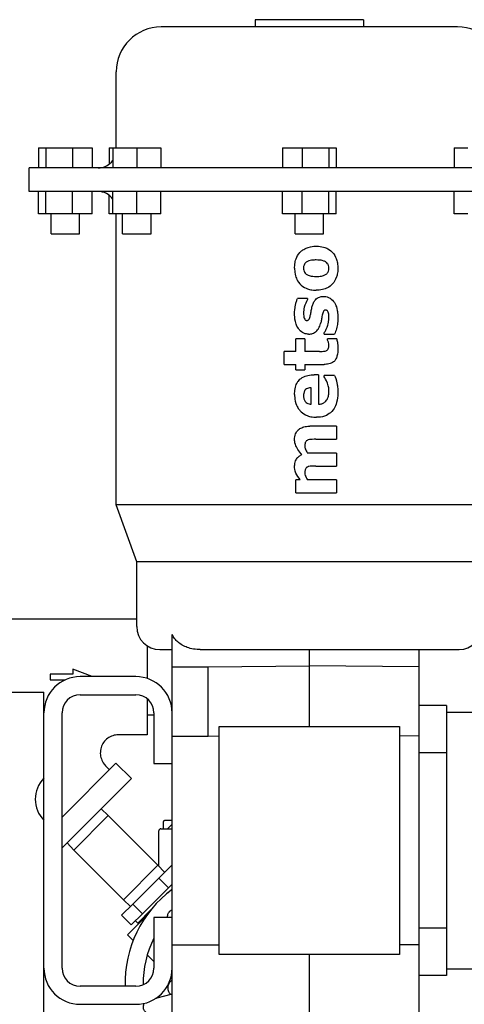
# Model space of a CAD drawing. Header units: inches. Extents: x 5 to 1128, y -85 to 748.
# Tile 254 of 256: x 380.65 to 386.8, y 191.39 to 204.99. Entities that reach past the tile are written whole.
import ezdxf

# ---------------------------------------------------------------- set-up
doc = ezdxf.new("R2010")
doc.units = ezdxf.units.IN
doc.header["$LTSCALE"] = 32
doc.header["$MEASUREMENT"] = 0
doc.layers.add('Visible (ANSI)', color=7, linetype='Continuous', lineweight=30)

msp = doc.modelspace()

# ---------------------------------------------------------------- linework, layer by layer
at = {"layer": 'Visible (ANSI)'}
for p, q in [((385.40331, 204.99161), (383.90331, 204.99161)), ((383.90331, 204.99161), (383.90331, 204.89161)), ((385.40331, 204.99161), (385.40331, 204.89161)), ((386.70331, 204.89161), (382.60331, 204.89161)), ((381.98331, 203.21861), (381.98331, 204.27161)), ((380.91011, 203.21861), (381.00933, 203.21861)), ((380.91011, 203.21861), (380.91011, 202.94261)), ((381.00933, 203.21861), (381.37963, 203.21861)), ((381.00933, 203.21861), (381.00933, 202.94261)), ((381.37963, 203.21861), (381.65071, 203.21861)), ((381.37963, 203.21861), (381.37963, 202.94261)), ((381.65071, 203.21861), (381.65071, 202.94261)), ((381.88495, 203.21861), (381.93631, 203.21861)), ((381.88495, 203.21861), (381.88495, 202.99385)), ((381.93631, 203.21861), (381.93631, 202.94261)), ((381.93631, 203.21861), (382.26831, 203.21861)), ((382.26831, 203.21861), (382.60031, 203.21861)), ((382.26831, 203.21861), (382.26831, 202.94261)), ((382.60031, 203.21861), (382.60031, 202.94261)), ((384.28301, 203.21861), (384.55409, 203.21861)), ((384.28301, 203.21861), (384.28301, 202.94261)), ((384.55409, 203.21861), (384.92439, 203.21861)), ((384.55409, 203.21861), (384.55409, 202.94261)), ((384.92439, 203.21861), (385.02361, 203.21861)), ((384.92439, 203.21861), (384.92439, 202.94261)), ((385.02361, 203.21861), (385.02361, 202.94261)), ((386.65495, 203.21861), (386.84663, 203.21861)), ((386.65495, 203.21861), (386.65495, 202.94261)), ((388.52681, 202.94261), (380.77981, 202.94261)), ((380.77981, 202.61761), (380.77981, 202.94261)), ((388.52681, 202.61761), (380.77981, 202.61761)), ((380.91011, 202.30961), (380.91011, 202.61761)), ((381.00933, 202.30961), (381.00933, 202.61761)), ((381.37963, 202.30961), (381.37963, 202.61761)), ((381.65071, 202.30961), (381.65071, 202.61761)), ((381.93631, 202.30961), (381.93631, 202.61761)), ((382.26831, 202.30961), (382.26831, 202.61761)), ((382.60031, 202.30961), (382.60031, 202.61761)), ((384.28301, 202.30961), (384.28301, 202.61761)), ((384.55409, 202.30961), (384.55409, 202.61761)), ((384.92439, 202.30961), (384.92439, 202.61761)), ((385.02361, 202.30961), (385.02361, 202.61761)), ((386.65495, 202.30961), (386.65495, 202.61761)), ((381.88495, 202.30961), (381.88495, 202.56637)), ((381.00933, 202.30961), (380.91011, 202.30961)), ((381.37963, 202.30961), (381.00933, 202.30961)), ((381.08341, 202.03361), (381.08341, 202.30961)), ((381.65071, 202.30961), (381.37963, 202.30961)), ((381.47741, 202.03361), (381.47741, 202.30961)), ((381.93631, 202.30961), (381.88495, 202.30961)), ((382.26831, 202.30961), (381.93631, 202.30961)), ((381.98331, 198.28961), (381.98331, 202.30961)), ((382.07131, 202.03361), (382.07131, 202.30961)), ((382.60031, 202.30961), (382.26831, 202.30961)), ((382.46531, 202.03361), (382.46531, 202.30961)), ((384.55409, 202.30961), (384.28301, 202.30961)), ((384.45631, 202.03361), (384.45631, 202.30961)), ((384.92439, 202.30961), (384.55409, 202.30961)), ((384.85031, 202.03361), (384.85031, 202.30961)), ((385.02361, 202.30961), (384.92439, 202.30961)), ((386.84663, 202.30961), (386.65495, 202.30961)), ((381.08341, 202.03361), (381.47741, 202.03361)), ((382.07131, 202.03361), (382.46531, 202.03361)), ((384.45631, 202.03361), (384.85031, 202.03361)), ((384.62957, 201.13963), (384.4888, 201.13963)), ((384.62957, 201.13963), (384.62957, 201.12464)), ((384.46818, 200.40861), (384.46818, 200.5795)), ((384.5916, 200.5795), (384.46818, 200.5795)), ((384.5916, 200.5795), (384.5916, 200.40861)), ((384.85742, 200.64596), (384.85742, 200.66198)), ((384.85742, 200.64596), (385.00309, 200.64596)), ((384.90489, 200.56422), (384.90489, 200.5795)), ((385.03098, 200.5795), (384.90489, 200.5795)), ((384.30679, 200.22823), (384.30679, 200.40861)), ((384.46818, 200.40861), (384.30679, 200.40861)), ((384.79319, 200.40861), (384.5916, 200.40861)), ((384.30679, 200.22823), (384.46818, 200.22823)), ((384.46818, 200.15229), (384.46818, 200.22823)), ((384.46818, 200.15229), (384.5916, 200.15229)), ((384.5916, 200.22823), (384.85713, 200.22823)), ((384.5916, 200.22823), (384.5916, 200.15229)), ((384.78147, 200.08583), (384.71828, 200.08583)), ((384.78147, 200.08583), (384.78147, 199.6776)), ((384.85742, 200.05646), (384.85742, 200.07634)), ((385.00101, 200.07634), (384.85742, 200.07634)), ((384.67704, 199.67701), (384.67704, 199.90545)), ((385.02831, 199.3738), (384.66147, 199.3738)), ((385.02831, 199.3738), (385.02831, 199.19342)), ((384.74439, 199.19342), (385.02831, 199.19342)), ((385.02831, 199.00355), (384.62557, 199.00355)), ((385.02831, 199.00355), (385.02831, 198.82317)), ((384.74439, 198.82317), (385.02831, 198.82317)), ((384.46818, 198.45292), (384.46818, 198.6333)), ((384.52692, 198.6333), (384.46818, 198.6333)), ((385.02831, 198.6333), (384.62557, 198.6333)), ((385.02831, 198.6333), (385.02831, 198.45292)), ((384.46818, 198.45292), (385.02831, 198.45292)), ((387.32331, 198.28961), (381.98331, 198.28961)), ((382.26581, 197.49961), (381.98331, 198.28961)), ((387.04081, 197.49961), (382.26581, 197.49961)), ((382.26581, 196.60561), (382.26581, 197.49961)), ((382.26581, 196.70742), (378.73113, 196.70742)), ((382.75531, 196.04804), (382.75531, 196.49697)), ((382.41113, 196.33858), (382.41113, 195.88831)), ((382.58381, 196.28761), (382.75531, 196.28761)), ((383.14464, 196.28761), (386.16382, 196.28761)), ((384.65331, 196.06213), (384.65331, 196.28761)), ((386.16731, 196.28762), (386.16731, 196.04687)), ((386.16731, 196.28761), (386.72281, 196.28761)), ((381.38097, 195.94888), (381.06819, 195.94888)), ((381.06819, 195.94888), (381.06819, 195.86846)), ((381.38097, 196.01837), (381.38097, 195.94888)), ((381.64953, 195.91321), (381.38097, 196.01837)), ((382.75531, 196.04804), (383.25531, 196.04804)), ((382.75531, 195.09253), (382.75531, 196.04804)), ((383.25531, 196.04804), (384.65331, 196.06213)), ((383.25531, 195.09253), (383.25531, 196.04804)), ((384.65331, 195.22461), (384.65331, 196.06213)), ((386.16731, 196.04687), (384.65331, 196.06213)), ((386.16731, 196.04687), (386.16731, 195.09136)), ((381.06819, 195.86846), (381.27685, 195.86846)), ((382.25531, 195.91321), (381.48361, 195.91321)), ((379.49361, 195.69941), (380.98361, 195.69941)), ((380.98361, 195.51191), (380.98361, 195.69941)), ((381.48361, 195.66321), (382.25531, 195.66321)), ((382.41113, 195.60871), (382.41113, 195.10992)), ((380.98361, 194.50941), (380.98361, 195.51191)), ((381.23361, 191.88561), (381.23361, 195.41321)), ((382.41113, 195.38367), (382.50531, 195.38367)), ((382.50531, 195.41321), (382.50531, 194.71241)), ((386.55131, 195.51511), (386.16731, 195.51511)), ((386.55131, 195.51511), (386.55131, 195.42126)), ((386.55131, 195.42126), (389.70091, 195.42126)), ((386.55131, 195.42126), (386.55131, 191.87796)), ((383.40731, 192.07461), (383.40731, 195.22461)), ((383.40731, 195.22461), (385.89931, 195.22461)), ((385.89931, 195.22461), (385.89931, 192.07461)), ((382.41113, 195.10992), (382.01304, 195.10992)), ((382.75531, 195.09253), (383.25531, 195.09253)), ((382.75531, 192.2067), (382.75531, 195.09253)), ((383.25531, 195.09253), (383.40731, 195.09406)), ((386.16731, 195.09136), (385.89931, 195.09406)), ((386.16731, 195.09136), (386.16731, 192.20787)), ((386.55131, 194.86108), (386.16731, 194.86108)), ((381.97987, 194.71631), (381.23361, 193.97005)), ((381.97987, 194.71631), (382.192, 194.50418)), ((382.50531, 194.71241), (382.75531, 194.71241)), ((381.83626, 194.68314), (381.89148, 194.62792)), ((380.98361, 193.92941), (380.98361, 194.50941)), ((381.23361, 193.54578), (382.192, 194.50418)), ((382.75531, 194.49573), (382.75174, 194.49217)), ((382.75174, 194.49217), (382.75531, 194.49217)), ((382.75174, 194.49217), (382.75174, 193.87217)), ((381.7745, 194.08668), (381.87219, 193.99491)), ((380.98361, 190.53191), (380.98361, 193.92941)), ((381.39489, 193.51762), (381.87219, 193.99491)), ((381.87219, 193.99491), (382.55955, 193.30755)), ((382.63174, 193.89717), (382.63174, 193.81217)), ((382.75174, 193.92717), (382.66174, 193.92717)), ((382.57174, 193.29457), (382.57174, 193.78217)), ((382.60174, 193.81217), (382.75531, 193.81217)), ((382.75174, 193.87217), (382.69174, 193.81217)), ((382.75531, 193.87217), (382.75174, 193.87217)), ((381.30313, 193.6153), (381.39489, 193.51762)), ((381.39489, 193.51762), (382.08225, 192.83025)), ((382.08225, 192.83025), (382.55955, 193.30755)), ((382.65131, 193.20986), (382.55955, 193.30755)), ((382.75531, 193.31386), (382.57045, 193.129)), ((382.57045, 193.129), (382.21229, 192.77084)), ((382.57045, 193.129), (382.7048, 192.99465)), ((382.34664, 192.63649), (382.7048, 192.99465)), ((382.69958, 192.92746), (382.75531, 192.98319)), ((382.7048, 192.99465), (382.75531, 193.04516)), ((382.17994, 192.73849), (382.08225, 192.83025)), ((382.21229, 192.77084), (382.05746, 192.61601)), ((382.21229, 192.77084), (382.34664, 192.63649)), ((382.28121, 192.50909), (382.46234, 192.69022)), ((382.05746, 192.61601), (382.19181, 192.48166)), ((382.39319, 192.59818), (382.13897, 192.34397)), ((382.19181, 192.48166), (382.34664, 192.63649)), ((382.25022, 192.54007), (382.28121, 192.50909)), ((382.75531, 192.58641), (382.50531, 192.58641)), ((382.50531, 192.58641), (382.50531, 191.88561)), ((382.29301, 192.498), (382.28121, 192.50909)), ((386.55131, 192.43814), (386.16731, 192.43814)), ((382.21613, 192.26681), (382.13897, 192.34397)), ((382.75531, 192.2067), (383.25531, 192.2067)), ((382.75531, 191.25702), (382.75531, 192.2067)), ((383.25531, 192.2067), (383.40731, 192.20517)), ((386.16731, 192.20787), (385.89931, 192.20517)), ((386.16731, 192.20787), (386.16731, 191.25904)), ((382.50531, 191.97763), (382.41263, 192.0703)), ((385.89931, 192.07461), (383.40731, 192.07461)), ((384.65331, 191.23261), (384.65331, 192.07461)), ((386.55131, 191.87796), (389.70091, 191.87796)), ((386.55131, 191.87796), (386.55131, 191.78411)), ((382.73272, 191.70028), (382.75531, 191.72287)), ((382.75531, 191.72763), (382.73576, 191.74718)), ((386.55131, 191.78411), (386.16731, 191.78411)), ((382.25531, 191.63561), (381.48361, 191.63561)), ((382.75531, 191.52626), (382.5249, 191.46452)), ((382.73532, 191.5209), (382.73272, 191.5235)), ((381.48361, 191.38561), (382.25531, 191.38561))]:
    msp.add_line(p, q, dxfattribs=at)
for centre, radius, start, end in [((382.60331, 204.27161), 0.62, 90, 180), ((386.70331, 204.27161), 0.62, 0, 90), ((381.73331, 203.19261), 0.25, 270, 324.2918), ((381.73331, 202.36761), 0.25, 35.7082, 90), ((382.58381, 196.60561), 0.318, 180, 270), ((386.72281, 196.60561), 0.318, 270, 0), ((381.48361, 195.41321), 0.5, 90, 180), ((382.25531, 195.41321), 0.5, 0, 90), ((381.48361, 195.41321), 0.25, 90, 180), ((382.25531, 195.41321), 0.25, 0, 90), ((381.27403, 194.21941), 0.41042, 135.041131, 224.958869), ((382.60174, 193.78217), 0.03, 90, 180), ((383.7061, 191.68371), 1.6, 126.458625, 181.722431), ((383.7061, 191.68371), 1.35, 152.806995, 181.135744), ((381.48361, 191.88561), 0.5, 180, 270), ((381.48361, 191.88561), 0.25, 180, 270), ((382.25531, 191.88561), 0.25, 270, 0), ((382.25531, 191.88561), 0.5, 270, 0), ((382.82111, 191.61189), 0.125, 135, 225)]:
    msp.add_arc(centre, radius, start, end, dxfattribs=at)
msp.add_ellipse((386.09491, 196.63086), major_axis=(0.45933, -0.10441), ratio=0.71187888, start_param=5.02145534, end_param=5.02904348, dxfattribs=at)
for points, knots in [([(384.44919, 201.55735), (384.4495, 201.57648), (384.44981, 201.60227), (384.45897, 201.65249), (384.46505, 201.67963), (384.49483, 201.74439), (384.51575, 201.76943), (384.5485, 201.79952), (384.56152, 201.80935), (384.59301, 201.82867), (384.62304, 201.84425), (384.70138, 201.86044), (384.72933, 201.8608), (384.74854, 201.86115)], [-1.37593403, -1.37593403, -1.37593403, -1.37593403, -0.96191857, -0.96191857, -0.75274992, -0.75274992, -0.4938592, -0.4938592, -0.33890153, -0.33890153, -0.14649205, -0.14649205, 0, 0, 0, 0]), ([(384.74854, 201.86115), (384.76154, 201.86093), (384.79021, 201.86122), (384.85896, 201.84731), (384.88003, 201.83898), (384.91442, 201.82289), (384.94383, 201.80622), (384.99949, 201.74759), (385.01557, 201.71633), (385.03222, 201.67266), (385.03756, 201.65326), (385.04665, 201.59962), (385.04696, 201.57812), (385.0473, 201.55735)], [-0.953728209, -0.953728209, -0.953728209, -0.953728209, -0.79174561, -0.79174561, -0.658935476, -0.658935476, -0.470353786, -0.470353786, -0.283638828, -0.283638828, -0.158306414, -0.158306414, 0, 0, 0, 0]), ([(384.74958, 201.67127), (384.72993, 201.67095), (384.70845, 201.67062), (384.67218, 201.66477), (384.65876, 201.66161), (384.6292, 201.65141), (384.61956, 201.64525), (384.61074, 201.63923)], [-0.245277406, -0.245277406, -0.245277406, -0.245277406, -0.140404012, -0.140404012, -0.08144237, -0.08144237, 0, 0, 0, 0]), ([(384.88724, 201.63834), (384.8827, 201.64156), (384.87811, 201.64494), (384.8658, 201.65166), (384.85966, 201.65446), (384.8382, 201.66292), (384.82409, 201.66563), (384.80097, 201.66948), (384.77777, 201.67114), (384.74958, 201.67127)], [-0.388659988, -0.388659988, -0.388659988, -0.388659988, -0.344607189, -0.344607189, -0.309898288, -0.309898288, -0.214952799, -0.214952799, 0, 0, 0, 0]), ([(384.44919, 201.55735), (384.4495, 201.53801), (384.44981, 201.51166), (384.46273, 201.44449), (384.47139, 201.4214), (384.4924, 201.37805), (384.51052, 201.34984), (384.57083, 201.29571), (384.6027, 201.28096), (384.64544, 201.26585), (384.66581, 201.26102), (384.71847, 201.25318), (384.73947, 201.2537), (384.74854, 201.25355)], [0, 0, 0, 0, 0.1474074, 0.1474074, 0.28616413, 0.28616413, 0.47093732, 0.47093732, 0.67063968, 0.67063968, 0.83105865, 0.83105865, 1.04645158, 1.04645158, 1.04645158, 1.04645158]), ([(384.61074, 201.63923), (384.60425, 201.63421), (384.59811, 201.62937), (384.58924, 201.61807), (384.58434, 201.61104), (384.57861, 201.59595), (384.57614, 201.5888), (384.573, 201.5705), (384.57283, 201.56427), (384.57261, 201.55735)], [-0.657694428, -0.657694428, -0.657694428, -0.657694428, -0.29977258, -0.29977258, -0.115032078, -0.115032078, -0.052730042, -0.052730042, 0, 0, 0, 0]), ([(384.57261, 201.55735), (384.57277, 201.5499), (384.57291, 201.5419), (384.57811, 201.51436), (384.58368, 201.50499), (384.59234, 201.49161), (384.60025, 201.48416), (384.60821, 201.47725)], [-0.131993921, -0.131993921, -0.131993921, -0.131993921, -0.112662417, -0.112662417, -0.080407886, -0.080407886, 0, 0, 0, 0]), ([(385.0473, 201.55735), (385.04695, 201.53605), (385.04669, 201.51806), (385.03939, 201.47063), (385.03517, 201.45308), (385.01428, 201.38925), (384.99081, 201.35951), (384.95318, 201.31598), (384.92499, 201.29797), (384.88625, 201.27802), (384.86337, 201.26881), (384.80169, 201.25528), (384.77295, 201.25395), (384.74854, 201.25355)], [-0.714859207, -0.714859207, -0.714859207, -0.714859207, -0.678729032, -0.678729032, -0.650234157, -0.650234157, -0.563811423, -0.563811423, -0.357293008, -0.357293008, -0.186156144, -0.186156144, 0, 0, 0, 0]), ([(384.88576, 201.47502), (384.89111, 201.47939), (384.89635, 201.48367), (384.90739, 201.49664), (384.91126, 201.50357), (384.91567, 201.51249), (384.91919, 201.52056), (384.92344, 201.54281), (384.92366, 201.55096), (384.92388, 201.55883)], [-0.272383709, -0.272383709, -0.272383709, -0.272383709, -0.206443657, -0.206443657, -0.132852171, -0.132852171, -0.059991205, -0.059991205, 0, 0, 0, 0]), ([(384.92388, 201.55883), (384.92324, 201.57116), (384.92269, 201.58241), (384.91355, 201.60939), (384.90802, 201.61724), (384.89986, 201.62824), (384.89337, 201.63346), (384.88724, 201.63834)], [-0.100610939, -0.100610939, -0.100610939, -0.100610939, -0.079591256, -0.079591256, -0.059871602, -0.059871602, 0, 0, 0, 0]), ([(384.60821, 201.47725), (384.61886, 201.46971), (384.63135, 201.46261), (384.68529, 201.44467), (384.7184, 201.44379), (384.74958, 201.44342)], [-0.365603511, -0.365603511, -0.365603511, -0.365603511, -0.237754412, -0.237754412, 0, 0, 0, 0]), ([(384.74958, 201.44342), (384.77372, 201.44357), (384.79771, 201.44473), (384.84301, 201.45375), (384.85847, 201.45976), (384.87655, 201.46847), (384.88133, 201.47201), (384.88576, 201.47502)], [-0.134610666, -0.134610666, -0.134610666, -0.134610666, -0.085362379, -0.085362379, -0.040895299, -0.040895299, 0, 0, 0, 0]), ([(384.44919, 200.93032), (384.44954, 200.95757), (384.44957, 200.99469), (384.46602, 201.06919), (384.46965, 201.08344), (384.48016, 201.11936), (384.48384, 201.12781), (384.4888, 201.13963)], [-0.429730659, -0.429730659, -0.429730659, -0.429730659, -0.162685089, -0.162685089, -0.097711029, -0.097711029, 0, 0, 0, 0]), ([(384.62957, 201.12464), (384.60916, 201.09148), (384.59329, 201.0561), (384.579, 201.00199), (384.5768, 200.98859), (384.57322, 200.96119), (384.57296, 200.94954), (384.57261, 200.93566)], [-0.349915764, -0.349915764, -0.349915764, -0.349915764, -0.179477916, -0.179477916, -0.105779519, -0.105779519, 0, 0, 0, 0]), ([(384.69306, 201.03193), (384.69732, 201.04664), (384.70239, 201.06288), (384.71839, 201.09678), (384.72755, 201.11005), (384.75293, 201.13779), (384.76806, 201.14728), (384.78451, 201.15506), (384.79741, 201.16105), (384.83373, 201.1683), (384.8466, 201.16796), (384.85193, 201.16811)], [-0.547582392, -0.547582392, -0.547582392, -0.547582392, -0.420142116, -0.420142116, -0.285189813, -0.285189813, -0.084983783, -0.084983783, -0.040804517, -0.040804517, 0, 0, 0, 0]), ([(384.85193, 201.16811), (384.87046, 201.16757), (384.89306, 201.1659), (384.93006, 201.1499), (384.95072, 201.13933), (384.99399, 201.09425), (385.00774, 201.06946), (385.01943, 201.04278), (385.03205, 201.01369), (385.04268, 200.9552), (385.04446, 200.93807), (385.04682, 200.90881), (385.04705, 200.89432), (385.0473, 200.8784)], [-4.37847872, -4.37847872, -4.37847872, -4.37847872, -2.28290546, -2.28290546, -1.33400264, -1.33400264, -0.4051059, -0.4051059, -0.20492035, -0.20492035, -0.12131296, -0.12131296, 0, 0, 0, 0]), ([(384.66874, 200.91133), (384.67059, 200.92067), (384.67245, 200.93001), (384.67422, 200.93937), (384.67436, 200.94009), (384.6745, 200.94081), (384.67463, 200.94153), (384.67638, 200.95079), (384.67805, 200.96006), (384.67971, 200.96933), (384.67986, 200.97016), (384.68001, 200.97098), (384.68015, 200.9718), (384.68188, 200.98144), (384.68361, 200.99107), (384.68565, 201.00063), (384.68574, 201.00109), (384.68584, 201.00155), (384.68594, 201.00201), (384.6881, 201.01203), (384.69058, 201.02198), (384.69306, 201.03193)], [0, 0, 0, 0, 0.00072563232, 0.00072563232, 0.00072563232, 0.00078152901, 0.00078152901, 0.00078152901, 0.00149938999, 0.00149938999, 0.00149938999, 0.00156305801, 0.00156305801, 0.00156305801, 0.00230879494, 0.00230879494, 0.00230879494, 0.00234458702, 0.00234458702, 0.00234458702, 0.00312611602, 0.00312611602, 0.00312611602, 0.00312611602]), ([(384.87923, 200.97823), (384.87658, 200.97813), (384.87047, 200.97842), (384.86083, 200.97435), (384.85753, 200.9726), (384.85072, 200.96638), (384.84831, 200.96221), (384.84491, 200.95538), (384.84179, 200.94814), (384.83563, 200.92764), (384.83353, 200.91791), (384.83131, 200.90763)], [-0.457206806, -0.457206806, -0.457206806, -0.457206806, -0.295348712, -0.295348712, -0.237896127, -0.237896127, -0.166194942, -0.166194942, -0.08017406, -0.08017406, 0, 0, 0, 0]), ([(384.92388, 200.87707), (384.92362, 200.89185), (384.92336, 200.90776), (384.91961, 200.93089), (384.91746, 200.942), (384.91093, 200.95725), (384.90812, 200.96222), (384.90067, 200.97092), (384.89688, 200.9735), (384.89116, 200.97642), (384.8888, 200.97705), (384.88429, 200.97789), (384.88178, 200.97806), (384.87923, 200.97823)], [-0.180048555, -0.180048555, -0.180048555, -0.180048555, -0.10264573, -0.10264573, -0.069927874, -0.069927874, -0.05316335, -0.05316335, -0.035639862, -0.035639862, -0.01955079, -0.01955079, 0, 0, 0, 0]), ([(384.63951, 200.64596), (384.62346, 200.64648), (384.6027, 200.64776), (384.56603, 200.66346), (384.54862, 200.67288), (384.52195, 200.69896), (384.51233, 200.70916), (384.4926, 200.7378), (384.47291, 200.76862), (384.44993, 200.86577), (384.44956, 200.9073), (384.44919, 200.93032)], [-2.9949455, -2.9949455, -2.9949455, -2.9949455, -1.43232297, -1.43232297, -0.63462385, -0.63462385, -0.37638172, -0.37638172, -0.17547983, -0.17547983, 0, 0, 0, 0]), ([(384.57261, 200.93566), (384.57286, 200.92473), (384.5731, 200.91339), (384.57689, 200.88565), (384.58066, 200.87406), (384.58651, 200.8581), (384.59056, 200.85113), (384.59801, 200.84268), (384.60134, 200.84015), (384.60906, 200.83639), (384.61311, 200.83619), (384.61682, 200.83583)], [-0.107103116, -0.107103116, -0.107103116, -0.107103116, -0.093865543, -0.093865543, -0.07662014, -0.07662014, -0.048661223, -0.048661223, -0.028420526, -0.028420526, 0, 0, 0, 0]), ([(384.61682, 200.83583), (384.62015, 200.83602), (384.62348, 200.83621), (384.63125, 200.83761), (384.63436, 200.8389), (384.64003, 200.84173), (384.64336, 200.84426), (384.6479, 200.84911), (384.65068, 200.85265), (384.66223, 200.87968), (384.66653, 200.90182), (384.66874, 200.91133)], [-0.208573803, -0.208573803, -0.208573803, -0.208573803, -0.188170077, -0.188170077, -0.161000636, -0.161000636, -0.11133592, -0.11133592, -0.074399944, -0.074399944, 0, 0, 0, 0]), ([(384.83131, 200.90763), (384.82547, 200.8822), (384.82265, 200.86021), (384.81612, 200.82298), (384.81279, 200.80991), (384.80862, 200.7934)], [-0.240924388, -0.240924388, -0.240924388, -0.240924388, -0.129738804, -0.129738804, 0, 0, 0, 0]), ([(384.89836, 200.74134), (384.9037, 200.75642), (384.91288, 200.78303), (384.91866, 200.81423), (384.92086, 200.82635), (384.92369, 200.8577), (384.92376, 200.86517), (384.92388, 200.87707)], [-1.99794876, -1.99794876, -1.99794876, -1.99794876, -0.21493441, -0.21493441, -0.09068145, -0.09068145, 0, 0, 0, 0]), ([(385.0473, 200.8784), (385.04698, 200.85662), (385.0466, 200.82972), (385.04036, 200.77674), (385.03647, 200.75308), (385.0244, 200.70684), (385.02037, 200.69278), (385.01163, 200.66588), (385.00808, 200.65766), (385.00309, 200.64596)], [-0.684944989, -0.684944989, -0.684944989, -0.684944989, -0.374559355, -0.374559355, -0.175745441, -0.175745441, -0.097103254, -0.097103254, 0, 0, 0, 0]), ([(384.63951, 200.64596), (384.65103, 200.64623), (384.66707, 200.64652), (384.70189, 200.65554), (384.72101, 200.66301), (384.74873, 200.68405), (384.76369, 200.69703), (384.78225, 200.72679), (384.78883, 200.73792), (384.80242, 200.77109), (384.80587, 200.78364), (384.80862, 200.7934)], [0, 0, 0, 0, 0.08777644, 0.08777644, 0.159382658, 0.159382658, 0.193784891, 0.193784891, 0.204729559, 0.204729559, 0.214695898, 0.214695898, 0.214695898, 0.214695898]), ([(384.85742, 200.66198), (384.86774, 200.67815), (384.87443, 200.68819), (384.88942, 200.71771), (384.89323, 200.72795), (384.89836, 200.74134)], [-0.226310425, -0.226310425, -0.226310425, -0.226310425, -0.109312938, -0.109312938, 0, 0, 0, 0]), ([(384.92388, 200.4948), (384.92349, 200.50386), (384.92325, 200.51151), (384.91096, 200.55323), (384.90781, 200.55889), (384.90489, 200.56422)], [-0.100228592, -0.100228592, -0.100228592, -0.100228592, -0.046376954, -0.046376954, 0, 0, 0, 0]), ([(385.03098, 200.5795), (385.03546, 200.56083), (385.03992, 200.54215), (385.04687, 200.48642), (385.04704, 200.46553), (385.0473, 200.43739)], [-0.41544802, -0.41544802, -0.41544802, -0.41544802, -0.214452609, -0.214452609, 0, 0, 0, 0]), ([(384.79319, 200.40861), (384.82088, 200.40883), (384.84389, 200.40793), (384.87104, 200.41189), (384.87809, 200.41467), (384.88531, 200.41722)], [-0.149975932, -0.149975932, -0.149975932, -0.149975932, -0.058563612, -0.058563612, 0, 0, 0, 0]), ([(385.0473, 200.43739), (385.04688, 200.41531), (385.04638, 200.37982), (385.03292, 200.33252), (385.02592, 200.30942), (385.00161, 200.27555), (384.99081, 200.26447), (384.9653, 200.24888), (384.94855, 200.23999), (384.90155, 200.23018), (384.88009, 200.22851), (384.85713, 200.22823)], [-5.47788268, -5.47788268, -5.47788268, -5.47788268, -1.67133055, -1.67133055, -0.85984289, -0.85984289, -0.41812705, -0.41812705, -0.1754955, -0.1754955, 0, 0, 0, 0]), ([(384.88531, 200.41722), (384.88962, 200.41922), (384.89346, 200.42095), (384.9008, 200.42652), (384.90464, 200.42986), (384.91206, 200.43934), (384.91635, 200.44562), (384.9209, 200.46199), (384.92224, 200.46948), (384.92374, 200.48207), (384.9238, 200.4875), (384.92388, 200.4948)], [-0.45011731, -0.45011731, -0.45011731, -0.45011731, -0.293293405, -0.293293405, -0.196566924, -0.196566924, -0.104737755, -0.104737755, -0.055659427, -0.055659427, 0, 0, 0, 0]), ([(384.44919, 199.81333), (384.44953, 199.8344), (384.44984, 199.85938), (384.46206, 199.92333), (384.471, 199.9462), (384.48573, 199.97563), (384.49279, 199.98714), (384.51395, 200.01434), (384.53107, 200.03119), (384.58212, 200.06294), (384.60868, 200.07166), (384.66595, 200.0844), (384.69482, 200.08545), (384.71828, 200.08583)], [-0.703159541, -0.703159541, -0.703159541, -0.703159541, -0.601021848, -0.601021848, -0.497707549, -0.497707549, -0.42353227, -0.42353227, -0.310406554, -0.310406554, -0.178819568, -0.178819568, 0, 0, 0, 0]), ([(384.92388, 199.86288), (384.92326, 199.88623), (384.92302, 199.91913), (384.88604, 200.01696), (384.86596, 200.04482), (384.85742, 200.05646)], [-0.220701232, -0.220701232, -0.220701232, -0.220701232, -0.110123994, -0.110123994, 0, 0, 0, 0]), ([(385.00101, 200.07634), (385.00907, 200.05588), (385.02481, 200.01475), (385.03721, 199.95912), (385.04107, 199.93964), (385.04661, 199.88785), (385.04695, 199.86588), (385.0473, 199.84359)], [-0.96483328, -0.96483328, -0.96483328, -0.96483328, -0.33114198, -0.33114198, -0.169882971, -0.169882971, 0, 0, 0, 0]), ([(384.67704, 199.90545), (384.66171, 199.90454), (384.64529, 199.90345), (384.61692, 199.89216), (384.60754, 199.88628), (384.59598, 199.87531), (384.58984, 199.86844), (384.58302, 199.85514), (384.57803, 199.84488), (384.57301, 199.81656), (384.57283, 199.80734), (384.57261, 199.79731)], [-2.08333345, -2.08333345, -2.08333345, -2.08333345, -1.13865646, -1.13865646, -0.54573352, -0.54573352, -0.1893046, -0.1893046, -0.07644518, -0.07644518, 0, 0, 0, 0]), ([(384.44919, 199.81333), (384.44985, 199.78514), (384.45033, 199.75667), (384.46875, 199.67677), (384.4824, 199.64955), (384.50233, 199.6154), (384.51318, 199.60146), (384.52921, 199.58336), (384.5351, 199.57736), (384.559, 199.55532), (384.58812, 199.53256), (384.64094, 199.51329), (384.66188, 199.50629), (384.72267, 199.49698), (384.74375, 199.49741), (384.75284, 199.49722)], [0, 0, 0, 0, 0.21488219, 0.21488219, 0.45372915, 0.45372915, 0.67765482, 0.67765482, 0.80462194, 0.80462194, 1.15327815, 1.15327815, 1.23236735, 1.23236735, 1.30944862, 1.30944862, 1.30944862, 1.30944862]), ([(384.57261, 199.79731), (384.57299, 199.78356), (384.57317, 199.77009), (384.58246, 199.73887), (384.58777, 199.72661), (384.60333, 199.70593), (384.61118, 199.69848), (384.62339, 199.6914), (384.63391, 199.6853), (384.65969, 199.67854), (384.66922, 199.67779), (384.67704, 199.67701)], [-4.59810137, -4.59810137, -4.59810137, -4.59810137, -2.53382029, -2.53382029, -1.17186001, -1.17186001, -0.14280507, -0.14280507, -0.05988184, -0.05988184, 0, 0, 0, 0]), ([(385.0473, 199.84359), (385.04681, 199.81384), (385.04635, 199.77911), (385.02882, 199.68958), (385.0171, 199.66114), (384.99364, 199.6152), (384.97431, 199.58567), (384.92656, 199.54486), (384.90039, 199.52657), (384.82315, 199.50059), (384.7867, 199.49786), (384.75284, 199.49722)], [-1.8463776, -1.8463776, -1.8463776, -1.8463776, -1.40735465, -1.40735465, -0.97305178, -0.97305178, -0.51628542, -0.51628542, -0.25824602, -0.25824602, 0, 0, 0, 0]), ([(384.78147, 199.6776), (384.79571, 199.67871), (384.81054, 199.6806), (384.83574, 199.68868), (384.85024, 199.69459), (384.8779, 199.71529), (384.88905, 199.72798), (384.91031, 199.76409), (384.91594, 199.78751), (384.92327, 199.82592), (384.92353, 199.84293), (384.92388, 199.86288)], [-0.474186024, -0.474186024, -0.474186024, -0.474186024, -0.376353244, -0.376353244, -0.309308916, -0.309308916, -0.246186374, -0.246186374, -0.151989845, -0.151989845, 0, 0, 0, 0]), ([(384.44919, 199.18779), (384.4495, 199.20073), (384.44979, 199.21371), (384.45465, 199.24301), (384.45827, 199.25678), (384.47198, 199.29059), (384.48339, 199.30566), (384.50202, 199.32543), (384.516, 199.33785), (384.55106, 199.35574), (384.56991, 199.36324), (384.62243, 199.37308), (384.64452, 199.37353), (384.66147, 199.3738)], [-0.960195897, -0.960195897, -0.960195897, -0.960195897, -0.806820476, -0.806820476, -0.676896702, -0.676896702, -0.461690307, -0.461690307, -0.263697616, -0.263697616, -0.129188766, -0.129188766, 0, 0, 0, 0]), ([(384.74439, 199.19342), (384.70743, 199.19319), (384.67706, 199.19305), (384.64232, 199.18761), (384.63452, 199.1843), (384.62646, 199.18082)], [-0.166596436, -0.166596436, -0.166596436, -0.166596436, -0.066905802, -0.066905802, 0, 0, 0, 0]), ([(384.5471, 198.98219), (384.51042, 199.02656), (384.47651, 199.07422), (384.45033, 199.15291), (384.44975, 199.17356), (384.44919, 199.18779)], [-0.291514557, -0.291514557, -0.291514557, -0.291514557, -0.108481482, -0.108481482, 0, 0, 0, 0]), ([(384.62646, 199.18082), (384.62283, 199.1789), (384.61945, 199.17717), (384.6125, 199.1717), (384.60949, 199.1686), (384.60483, 199.16253), (384.60087, 199.15681), (384.59209, 199.13118), (384.59192, 199.11427), (384.5916, 199.10101)], [-0.313206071, -0.313206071, -0.313206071, -0.313206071, -0.232692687, -0.232692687, -0.161374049, -0.161374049, -0.101081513, -0.101081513, 0, 0, 0, 0]), ([(384.5916, 199.10101), (384.59219, 199.08886), (384.59251, 199.07777), (384.6034, 199.04391), (384.61389, 199.02395), (384.62557, 199.00355)], [-0.338871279, -0.338871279, -0.338871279, -0.338871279, -0.179108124, -0.179108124, 0, 0, 0, 0]), ([(384.44919, 198.81709), (384.44956, 198.83106), (384.44996, 198.85131), (384.46508, 198.90291), (384.47534, 198.91867), (384.49402, 198.94418), (384.50417, 198.95356), (384.5245, 198.96999), (384.53549, 198.97587), (384.5471, 198.98219)], [-0.280093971, -0.280093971, -0.280093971, -0.280093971, -0.224326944, -0.224326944, -0.167819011, -0.167819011, -0.100811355, -0.100811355, 0, 0, 0, 0]), ([(384.52692, 198.6333), (384.50529, 198.66157), (384.48159, 198.69629), (384.44994, 198.76663), (384.44983, 198.79586), (384.44919, 198.81709)], [-0.289231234, -0.289231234, -0.289231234, -0.289231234, -0.161866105, -0.161866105, 0, 0, 0, 0]), ([(384.62646, 198.80997), (384.62223, 198.80766), (384.61836, 198.80564), (384.6113, 198.7993), (384.60758, 198.79554), (384.60028, 198.78403), (384.59758, 198.77722), (384.59215, 198.75669), (384.59191, 198.74296), (384.5916, 198.73076)], [-0.25897504, -0.25897504, -0.25897504, -0.25897504, -0.18375393, -0.18375393, -0.140577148, -0.140577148, -0.092996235, -0.092996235, 0, 0, 0, 0]), ([(384.74439, 198.82317), (384.71291, 198.82295), (384.68624, 198.8226), (384.64712, 198.81827), (384.63729, 198.81487), (384.62646, 198.80997)], [-0.186895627, -0.186895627, -0.186895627, -0.186895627, -0.090619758, -0.090619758, 0, 0, 0, 0]), ([(384.5916, 198.73076), (384.5921, 198.71811), (384.59225, 198.7086), (384.60369, 198.67342), (384.6141, 198.6535), (384.62557, 198.6333)], [-0.33013765, -0.33013765, -0.33013765, -0.33013765, -0.177017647, -0.177017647, 0, 0, 0, 0]), ([(383.14464, 196.28761), (383.1159, 196.28761), (383.08441, 196.28981), (383.02242, 196.29988), (382.99192, 196.30778), (382.94245, 196.32547), (382.91857, 196.33606), (382.87344, 196.36175), (382.85221, 196.37688), (382.81902, 196.40588), (382.80356, 196.42188), (382.7766, 196.45688), (382.76513, 196.47589), (382.75614, 196.49516), (382.75572, 196.49606), (382.75531, 196.49697)], [-1.38558435, -1.38558435, -1.38558435, -1.38558435, -1.16657439, -1.16657439, -0.94756443, -0.94756443, -0.76624939, -0.76624939, -0.58493434, -0.58493434, -0.43040654, -0.43040654, -0.27587875, -0.27587875, -0.26835486, -0.26835486, -0.26835486, -0.26835486]), ([(382.01304, 195.10992), (381.98706, 195.10992), (381.96079, 195.10564), (381.91092, 195.08944), (381.88674, 195.07718), (381.84382, 195.0458), (381.82469, 195.02617), (381.79405, 194.98284), (381.78202, 194.95866), (381.7662, 194.90781), (381.76254, 194.88043), (381.76397, 194.82738), (381.76878, 194.80103), (381.78639, 194.75088), (381.7998, 194.72663), (381.82263, 194.69762), (381.82925, 194.69017), (381.83626, 194.68314)], [0.00000313, 0.00000313, 0.00000313, 0.00000313, 0.1979563, 0.1979563, 0.39951416, 0.39951416, 0.60305681, 0.60305681, 0.80389882, 0.80389882, 1.00888458, 1.00888458, 1.20824396, 1.20824396, 1.41386434, 1.41386434, 1.48952599, 1.48952599, 1.48952599, 1.48952599]), ([(382.66174, 193.92717), (382.65805, 193.92717), (382.6544, 193.92649), (382.65098, 193.92517), (382.64746, 193.92382), (382.64426, 193.92183), (382.64153, 193.91933), (382.63862, 193.91668), (382.6363, 193.91352), (382.63465, 193.91004), (382.6337, 193.90805), (382.63298, 193.90597), (382.6325, 193.90384), (382.63199, 193.90165), (382.63174, 193.89941), (382.63174, 193.89717)], [0.123493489, 0.123493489, 0.123493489, 0.123493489, 0.151693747, 0.151693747, 0.151693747, 0.1807417, 0.1807417, 0.1807417, 0.211584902, 0.211584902, 0.211584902, 0.22923629, 0.22923629, 0.22923629, 0.247402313, 0.247402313, 0.247402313, 0.247402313]), ([(382.6893, 192.58641), (382.68941, 192.58724), (382.68953, 192.58809), (382.69082, 192.5971), (382.69252, 192.60717), (382.69721, 192.62535), (382.69974, 192.63337), (382.70598, 192.64747), (382.70938, 192.65364), (382.71498, 192.66125), (382.71643, 192.66304), (382.71864, 192.66555), (382.71933, 192.66631), (382.72057, 192.66761), (382.7211, 192.66816), (382.72216, 192.6692), (382.72267, 192.6697), (382.72405, 192.67099), (382.72492, 192.67177), (382.72809, 192.67448), (382.73045, 192.67628), (382.74005, 192.68284), (382.74774, 192.68649), (382.75531, 192.68933)], [-1.031848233, -1.031848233, -1.031848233, -1.031848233, -1.021616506, -1.021616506, -0.92624701, -0.92624701, -0.858338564, -0.858338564, -0.804308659, -0.804308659, -0.786846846, -0.786846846, -0.779072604, -0.779072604, -0.773264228, -0.773264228, -0.767822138, -0.767822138, -0.758830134, -0.758830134, -0.735798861, -0.735798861, -0.668169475, -0.668169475, -0.668169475, -0.668169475]), ([(382.42959, 191.24435), (382.42959, 191.24435), (382.42871, 191.24498), (382.42431, 191.24816), (382.41966, 191.25155), (382.40744, 191.26115), (382.39957, 191.26766), (382.38616, 191.28081), (382.38048, 191.28701), (382.37139, 191.29947), (382.36775, 191.30549), (382.36397, 191.31415), (382.36313, 191.3163), (382.36206, 191.31947), (382.36175, 191.32045), (382.36124, 191.32217), (382.36104, 191.3229), (382.36066, 191.32434), (382.36049, 191.32503), (382.36006, 191.32687), (382.35982, 191.32802), (382.35906, 191.33211), (382.35868, 191.33506), (382.35774, 191.34753), (382.35863, 191.35685), (382.36212, 191.37581), (382.36511, 191.38578), (382.3687, 191.39607), (382.36921, 191.39749), (382.36972, 191.39888)], [-1.159920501, -1.159920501, -1.159920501, -1.159920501, -1.106581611, -1.106581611, -1.021616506, -1.021616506, -0.92624701, -0.92624701, -0.858338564, -0.858338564, -0.804308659, -0.804308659, -0.786846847, -0.786846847, -0.779072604, -0.779072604, -0.773264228, -0.773264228, -0.767822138, -0.767822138, -0.758830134, -0.758830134, -0.735798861, -0.735798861, -0.661342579, -0.661342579, -0.572803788, -0.572803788, -0.558141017, -0.558141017, -0.558141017, -0.558141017])]:
    msp.add_open_spline(points, degree=3, knots=knots, dxfattribs=at)

doc.saveas('drawing.dxf')
